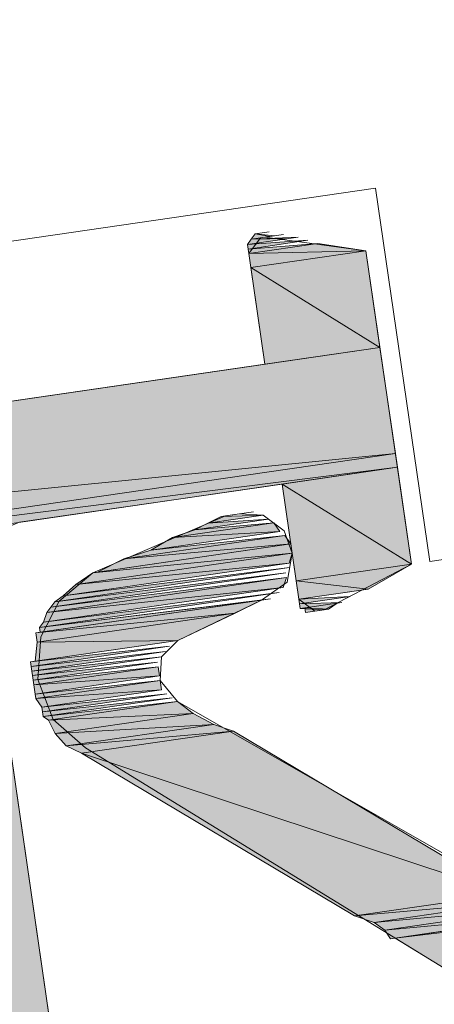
# Model space of a CAD drawing. Header units: millimetres. Extents: x 4450149 to 4451762, y 8380157 to 8380965.
# Tile 33 of 46: x 4451716 to 4451721, y 8380674 to 8380686. Entities that reach past the tile are written whole.
import ezdxf

# ---------------------------------------------------------------- set-up
doc = ezdxf.new("R2010")
doc.units = ezdxf.units.MM
doc.layers.add('Импорт в семействах', color=7, linetype='Continuous', lineweight=18)
doc.layers.add('Элементы узлов', color=7, linetype='Continuous', lineweight=18)

# ---------------------------------------------------------------- blocks, each defined once
blk = doc.blocks.new('Витражная стойка в сборе - Окно для витража_dwg-21250016-1-1')
at = {"layer": 'Импорт в семействах'}
for points in [[(4451718.801, 8380683.252), (4451718.848, 8380683.314), (4451719.019, 8380683.283)], [(4451718.755, 8380683.19), (4451718.801, 8380683.252), (4451719.244, 8380683.261)], [(4451718.763, 8380683.135), (4451718.755, 8380683.19), (4451719.469, 8380683.238)], [(4451718.771, 8380683.081), (4451718.763, 8380683.135), (4451719.586, 8380683.199)], [(4451718.771, 8380683.081), (4451719.586, 8380683.199), (4451720.153, 8380683.115)], [(4451718.794, 8380682.918), (4451718.771, 8380683.081), (4451720.153, 8380683.115)], [(4451720.319, 8380681.973), (4451718.794, 8380682.918), (4451720.153, 8380683.115)], [(4451718.96, 8380681.776), (4451718.794, 8380682.918), (4451720.319, 8380681.973)], [(4451692.485, 8380677.928), (4451720.319, 8380681.973), (4451720.501, 8380680.723), (4451701.093, 8380678.787)], [(4451692.667, 8380676.678), (4451692.485, 8380677.928), (4451720.501, 8380680.723), (4451701.093, 8380677.902)], [(4451712.238, 8380679.522), (4451720.501, 8380680.723), (4451720.525, 8380680.56)], [(4451712.261, 8380679.359), (4451712.238, 8380679.522), (4451720.525, 8380680.56)], [(4451720.691, 8380679.418), (4451719.166, 8380680.362), (4451720.525, 8380680.56)], [(4451719.332, 8380679.221), (4451719.166, 8380680.362), (4451720.691, 8380679.418)], [(4451718.134, 8380679.824), (4451718.289, 8380679.902), (4451719.004, 8380679.95)], [(4451718.289, 8380679.902), (4451718.444, 8380679.98), (4451718.941, 8380679.997)], [(4451717.87, 8380679.73), (4451718.134, 8380679.824), (4451719.066, 8380679.904)], [(4451717.87, 8380679.73), (4451719.066, 8380679.904), (4451719.136, 8380679.803)], [(4451717.295, 8380679.48), (4451717.614, 8380679.582), (4451719.198, 8380679.756)], [(4451717.295, 8380679.48), (4451719.198, 8380679.756), (4451719.268, 8380679.656)], [(4451717.614, 8380679.582), (4451717.87, 8380679.73), (4451719.136, 8380679.803)], [(4451716.931, 8380679.316), (4451719.268, 8380679.656), (4451719.284, 8380679.547)], [(4451716.985, 8380679.324), (4451717.295, 8380679.48), (4451719.268, 8380679.656)], [(4451716.729, 8380679.176), (4451716.931, 8380679.316), (4451719.284, 8380679.547)], [(4451716.729, 8380679.176), (4451719.284, 8380679.547), (4451719.246, 8380679.43)], [(4451716.481, 8380678.973), (4451716.582, 8380679.043), (4451719.253, 8380679.376)], [(4451716.582, 8380679.043), (4451716.729, 8380679.176), (4451719.246, 8380679.43)], [(4451720.179, 8380679.122), (4451719.332, 8380679.221), (4451720.691, 8380679.418)], [(4451716.692, 8380672.175), (4451714.134, 8380679.076), (4451715.657, 8380679.297)], [(4451716.388, 8380678.848), (4451716.434, 8380678.911), (4451719.215, 8380679.259)], [(4451716.388, 8380678.848), (4451719.215, 8380679.259), (4451719.176, 8380679.143)], [(4451716.434, 8380678.911), (4451716.481, 8380678.973), (4451719.207, 8380679.314)], [(4451716.349, 8380678.732), (4451716.388, 8380678.848), (4451719.176, 8380679.143)], [(4451719.363, 8380679.003), (4451719.332, 8380679.221), (4451720.179, 8380679.122)], [(4451716.303, 8380678.67), (4451716.349, 8380678.732), (4451719.13, 8380679.081)], [(4451716.311, 8380678.615), (4451716.303, 8380678.67), (4451719.029, 8380679.01)], [(4451719.371, 8380678.949), (4451719.363, 8380679.003), (4451719.969, 8380679.036)], [(4451716.257, 8380678.607), (4451718.92, 8380678.994), (4451718.61, 8380678.838)], [(4451719.379, 8380678.894), (4451719.371, 8380678.949), (4451719.868, 8380678.966)], [(4451719.713, 8380678.888), (4451719.433, 8380678.902), (4451719.814, 8380678.958)], [(4451719.441, 8380678.848), (4451719.433, 8380678.902), (4451719.713, 8380678.888)], [(4451716.272, 8380678.498), (4451716.257, 8380678.607), (4451718.61, 8380678.838)], [(4451716.272, 8380678.498), (4451718.61, 8380678.838), (4451717.935, 8380678.518)], [(4451716.203, 8380678.211), (4451716.195, 8380678.265), (4451717.834, 8380678.448)], [(4451716.25, 8380678.273), (4451716.272, 8380678.498), (4451717.935, 8380678.518)], [(4451716.211, 8380678.156), (4451716.203, 8380678.211), (4451717.788, 8380678.386)], [(4451716.219, 8380678.103), (4451716.211, 8380678.156), (4451717.741, 8380678.324)], [(4451720.499, 8380675.005), (4451743.224, 8380678.308), (4451743.303, 8380677.764)], [(4451716.227, 8380678.048), (4451716.219, 8380678.103), (4451717.695, 8380678.261)], [(4451716.235, 8380677.993), (4451716.227, 8380678.048), (4451717.703, 8380678.207)], [(4451716.235, 8380677.993), (4451717.703, 8380678.207), (4451717.718, 8380678.098)], [(4451716.25, 8380677.885), (4451716.235, 8380677.993), (4451717.718, 8380678.098)], [(4451716.258, 8380677.831), (4451716.25, 8380677.885), (4451717.726, 8380678.044)], [(4451716.258, 8380677.831), (4451717.726, 8380678.044), (4451717.742, 8380677.935)], [(4451716.329, 8380677.729), (4451716.258, 8380677.831), (4451717.742, 8380677.935)], [(4451716.336, 8380677.675), (4451716.329, 8380677.729), (4451717.804, 8380677.888)], [(4451716.344, 8380677.621), (4451716.336, 8380677.675), (4451717.867, 8380677.842)], [(4451716.407, 8380677.575), (4451716.344, 8380677.621), (4451717.929, 8380677.796)], [(4451716.407, 8380677.575), (4451717.929, 8380677.796), (4451718.116, 8380677.656)], [(4451721.231, 8380674.556), (4451720.499, 8380675.005), (4451743.303, 8380677.764)], [(4451716.485, 8380677.419), (4451716.407, 8380677.575), (4451718.116, 8380677.656)], [(4451716.485, 8380677.419), (4451718.116, 8380677.656), (4451718.357, 8380677.525)], [(4451716.617, 8380677.272), (4451716.485, 8380677.419), (4451718.357, 8380677.525)], [(4451716.617, 8380677.272), (4451718.357, 8380677.525), (4451718.59, 8380677.448)], [(4451716.796, 8380677.187), (4451716.617, 8380677.272), (4451718.59, 8380677.448)], [(4451721.811, 8380675.529), (4451716.796, 8380677.187), (4451718.59, 8380677.448)], [(4451720.017, 8380675.268), (4451716.796, 8380677.187), (4451721.811, 8380675.529)], [(4451720.017, 8380675.268), (4451721.811, 8380675.529), (4451721.99, 8380675.444)], [(4451720.25, 8380675.191), (4451720.017, 8380675.268), (4451721.99, 8380675.444)], [(4451720.25, 8380675.191), (4451721.99, 8380675.444), (4451722.278, 8380675.375)], [(4451720.375, 8380675.098), (4451720.25, 8380675.191), (4451722.278, 8380675.375)], [(4451720.375, 8380675.098), (4451722.278, 8380675.375), (4451722.511, 8380675.297)], [(4451720.445, 8380674.997), (4451720.375, 8380675.098), (4451722.511, 8380675.297)]]:
    blk.add_hatch(color=256, dxfattribs=at).paths.add_polyline_path(points)
for p, q in [((4451718.801, 8380683.252), (4451718.848, 8380683.314)), ((4451718.848, 8380683.314), (4451719.019, 8380683.283)), ((4451719.244, 8380683.261), (4451718.755, 8380683.19)), ((4451718.755, 8380683.19), (4451718.801, 8380683.252)), ((4451718.755, 8380683.19), (4451719.469, 8380683.238)), ((4451718.763, 8380683.135), (4451718.755, 8380683.19)), ((4451719.469, 8380683.238), (4451718.763, 8380683.135)), ((4451718.763, 8380683.135), (4451719.586, 8380683.199)), ((4451719.586, 8380683.199), (4451718.771, 8380683.081)), ((4451718.771, 8380683.081), (4451719.586, 8380683.199)), ((4451719.019, 8380683.283), (4451718.801, 8380683.252)), ((4451718.801, 8380683.252), (4451719.244, 8380683.261)), ((4451719.586, 8380683.199), (4451720.153, 8380683.115)), ((4451718.771, 8380683.081), (4451718.763, 8380683.135)), ((4451718.771, 8380683.081), (4451720.153, 8380683.115)), ((4451720.153, 8380683.115), (4451718.771, 8380683.081)), ((4451718.794, 8380682.918), (4451718.771, 8380683.081)), ((4451720.153, 8380683.115), (4451718.794, 8380682.918)), ((4451718.794, 8380682.918), (4451720.153, 8380683.115)), ((4451720.153, 8380683.115), (4451720.319, 8380681.973)), ((4451718.96, 8380681.776), (4451718.794, 8380682.918)), ((4451718.794, 8380682.918), (4451720.319, 8380681.973)), ((4451720.319, 8380681.973), (4451718.794, 8380682.918)), ((4451692.485, 8380677.928), (4451720.319, 8380681.973)), ((4451720.319, 8380681.973), (4451718.96, 8380681.776)), ((4451720.319, 8380681.973), (4451720.501, 8380680.723)), ((4451692.485, 8380677.928), (4451720.501, 8380680.723)), ((4451720.501, 8380680.723), (4451701.093, 8380677.902)), ((4451720.501, 8380680.723), (4451701.093, 8380678.787)), ((4451712.238, 8380679.522), (4451720.501, 8380680.723)), ((4451720.501, 8380680.723), (4451720.525, 8380680.56)), ((4451712.238, 8380679.522), (4451720.525, 8380680.56)), ((4451720.525, 8380680.56), (4451712.238, 8380679.522)), ((4451720.525, 8380680.56), (4451712.261, 8380679.359)), ((4451719.166, 8380680.362), (4451720.525, 8380680.56)), ((4451720.525, 8380680.56), (4451720.691, 8380679.418)), ((4451719.332, 8380679.221), (4451719.166, 8380680.362)), ((4451719.166, 8380680.362), (4451720.691, 8380679.418)), ((4451720.691, 8380679.418), (4451719.166, 8380680.362)), ((4451719.004, 8380679.95), (4451718.134, 8380679.824)), ((4451718.941, 8380679.997), (4451718.289, 8380679.902)), ((4451718.289, 8380679.902), (4451718.444, 8380679.98)), ((4451718.289, 8380679.902), (4451719.004, 8380679.95)), ((4451718.444, 8380679.98), (4451718.941, 8380679.997)), ((4451719.066, 8380679.904), (4451717.87, 8380679.73)), ((4451717.87, 8380679.73), (4451719.066, 8380679.904)), ((4451717.87, 8380679.73), (4451718.134, 8380679.824)), ((4451718.134, 8380679.824), (4451719.066, 8380679.904)), ((4451718.134, 8380679.824), (4451718.289, 8380679.902)), ((4451719.066, 8380679.904), (4451719.136, 8380679.803)), ((4451719.198, 8380679.756), (4451717.295, 8380679.48)), ((4451717.295, 8380679.48), (4451719.198, 8380679.756)), ((4451719.136, 8380679.803), (4451717.614, 8380679.582)), ((4451717.614, 8380679.582), (4451719.198, 8380679.756)), ((4451717.614, 8380679.582), (4451717.87, 8380679.73)), ((4451717.87, 8380679.73), (4451719.136, 8380679.803)), ((4451719.136, 8380679.803), (4451717.87, 8380679.73)), ((4451719.198, 8380679.756), (4451719.268, 8380679.656)), ((4451716.931, 8380679.316), (4451719.268, 8380679.656)), ((4451719.268, 8380679.656), (4451716.985, 8380679.324)), ((4451717.295, 8380679.48), (4451719.268, 8380679.656)), ((4451719.268, 8380679.656), (4451717.295, 8380679.48)), ((4451717.295, 8380679.48), (4451717.614, 8380679.582)), ((4451719.268, 8380679.656), (4451719.284, 8380679.547)), ((4451719.284, 8380679.547), (4451716.729, 8380679.176)), ((4451716.729, 8380679.176), (4451719.284, 8380679.547)), ((4451716.931, 8380679.316), (4451719.284, 8380679.547)), ((4451719.284, 8380679.547), (4451716.931, 8380679.316)), ((4451716.985, 8380679.324), (4451717.295, 8380679.48)), ((4451719.284, 8380679.547), (4451719.246, 8380679.43)), ((4451719.253, 8380679.376), (4451716.481, 8380678.973)), ((4451719.246, 8380679.43), (4451716.582, 8380679.043)), ((4451716.582, 8380679.043), (4451719.253, 8380679.376)), ((4451716.729, 8380679.176), (4451719.246, 8380679.43)), ((4451719.246, 8380679.43), (4451716.729, 8380679.176)), ((4451720.691, 8380679.418), (4451719.332, 8380679.221)), ((4451719.332, 8380679.221), (4451720.691, 8380679.418)), ((4451720.691, 8380679.418), (4451720.179, 8380679.122)), ((4451715.657, 8380679.297), (4451716.692, 8380672.175)), ((4451719.215, 8380679.259), (4451716.388, 8380678.848)), ((4451716.388, 8380678.848), (4451719.215, 8380679.259)), ((4451719.207, 8380679.314), (4451716.434, 8380678.911)), ((4451716.434, 8380678.911), (4451719.215, 8380679.259)), ((4451716.481, 8380678.973), (4451719.207, 8380679.314)), ((4451716.729, 8380679.176), (4451716.931, 8380679.316)), ((4451719.215, 8380679.259), (4451719.176, 8380679.143)), ((4451719.176, 8380679.143), (4451716.349, 8380678.732)), ((4451716.388, 8380678.848), (4451719.176, 8380679.143)), ((4451719.176, 8380679.143), (4451716.388, 8380678.848)), ((4451716.582, 8380679.043), (4451716.729, 8380679.176)), ((4451719.363, 8380679.003), (4451719.332, 8380679.221)), ((4451719.332, 8380679.221), (4451720.179, 8380679.122)), ((4451720.179, 8380679.122), (4451719.332, 8380679.221)), ((4451720.179, 8380679.122), (4451719.363, 8380679.003)), ((4451719.13, 8380679.081), (4451716.303, 8380678.67)), ((4451716.303, 8380678.67), (4451719.029, 8380679.01)), ((4451719.029, 8380679.01), (4451716.311, 8380678.615)), ((4451716.349, 8380678.732), (4451719.13, 8380679.081)), ((4451716.481, 8380678.973), (4451716.582, 8380679.043)), ((4451719.363, 8380679.003), (4451719.969, 8380679.036)), ((4451719.371, 8380678.949), (4451719.363, 8380679.003)), ((4451719.969, 8380679.036), (4451719.371, 8380678.949)), ((4451716.257, 8380678.607), (4451718.92, 8380678.994)), ((4451716.388, 8380678.848), (4451716.434, 8380678.911)), ((4451716.434, 8380678.911), (4451716.481, 8380678.973)), ((4451718.92, 8380678.994), (4451718.61, 8380678.838)), ((4451719.371, 8380678.949), (4451719.868, 8380678.966)), ((4451719.379, 8380678.894), (4451719.371, 8380678.949)), ((4451719.868, 8380678.966), (4451719.379, 8380678.894)), ((4451719.433, 8380678.902), (4451719.814, 8380678.958)), ((4451719.441, 8380678.848), (4451719.433, 8380678.902)), ((4451719.433, 8380678.902), (4451719.713, 8380678.888)), ((4451719.713, 8380678.888), (4451719.433, 8380678.902)), ((4451719.713, 8380678.888), (4451719.441, 8380678.848)), ((4451719.814, 8380678.958), (4451719.713, 8380678.888)), ((4451716.257, 8380678.607), (4451718.61, 8380678.838)), ((4451718.61, 8380678.838), (4451716.257, 8380678.607)), ((4451718.61, 8380678.838), (4451716.272, 8380678.498)), ((4451716.272, 8380678.498), (4451718.61, 8380678.838)), ((4451716.349, 8380678.732), (4451716.388, 8380678.848)), ((4451718.61, 8380678.838), (4451717.935, 8380678.518)), ((4451716.303, 8380678.67), (4451716.349, 8380678.732)), ((4451716.311, 8380678.615), (4451716.303, 8380678.67)), ((4451716.272, 8380678.498), (4451716.257, 8380678.607)), ((4451716.195, 8380678.265), (4451717.834, 8380678.448)), ((4451717.834, 8380678.448), (4451716.203, 8380678.211)), ((4451717.935, 8380678.518), (4451716.25, 8380678.273)), ((4451716.25, 8380678.273), (4451716.272, 8380678.498)), ((4451716.272, 8380678.498), (4451717.935, 8380678.518)), ((4451717.935, 8380678.518), (4451716.272, 8380678.498)), ((4451716.203, 8380678.211), (4451717.788, 8380678.386)), ((4451717.788, 8380678.386), (4451716.211, 8380678.156)), ((4451716.211, 8380678.156), (4451717.741, 8380678.324)), ((4451717.741, 8380678.324), (4451716.219, 8380678.103)), ((4451720.499, 8380675.005), (4451743.224, 8380678.308)), ((4451716.203, 8380678.211), (4451716.195, 8380678.265)), ((4451716.211, 8380678.156), (4451716.203, 8380678.211)), ((4451716.219, 8380678.103), (4451717.695, 8380678.261)), ((4451717.695, 8380678.261), (4451716.227, 8380678.048)), ((4451716.227, 8380678.048), (4451717.703, 8380678.207)), ((4451717.703, 8380678.207), (4451716.235, 8380677.993)), ((4451716.235, 8380677.993), (4451717.703, 8380678.207)), ((4451717.703, 8380678.207), (4451717.718, 8380678.098)), ((4451716.219, 8380678.103), (4451716.211, 8380678.156)), ((4451716.227, 8380678.048), (4451716.219, 8380678.103)), ((4451716.235, 8380677.993), (4451717.718, 8380678.098)), ((4451717.718, 8380678.098), (4451716.235, 8380677.993)), ((4451717.718, 8380678.098), (4451716.25, 8380677.885)), ((4451716.235, 8380677.993), (4451716.227, 8380678.048)), ((4451716.25, 8380677.885), (4451716.235, 8380677.993)), ((4451716.25, 8380677.885), (4451717.726, 8380678.044)), ((4451717.726, 8380678.044), (4451716.258, 8380677.831)), ((4451716.258, 8380677.831), (4451717.726, 8380678.044)), ((4451717.726, 8380678.044), (4451717.742, 8380677.935)), ((4451716.258, 8380677.831), (4451716.25, 8380677.885)), ((4451716.258, 8380677.831), (4451717.742, 8380677.935)), ((4451717.742, 8380677.935), (4451716.258, 8380677.831)), ((4451717.742, 8380677.935), (4451716.329, 8380677.729)), ((4451716.329, 8380677.729), (4451717.804, 8380677.888)), ((4451717.804, 8380677.888), (4451716.336, 8380677.675)), ((4451716.336, 8380677.675), (4451717.867, 8380677.842)), ((4451717.867, 8380677.842), (4451716.344, 8380677.621)), ((4451716.329, 8380677.729), (4451716.258, 8380677.831)), ((4451716.336, 8380677.675), (4451716.329, 8380677.729)), ((4451716.344, 8380677.621), (4451717.929, 8380677.796)), ((4451717.929, 8380677.796), (4451716.407, 8380677.575)), ((4451716.407, 8380677.575), (4451717.929, 8380677.796)), ((4451717.929, 8380677.796), (4451718.116, 8380677.656)), ((4451720.499, 8380675.005), (4451743.303, 8380677.764)), ((4451743.303, 8380677.764), (4451720.499, 8380675.005)), ((4451716.344, 8380677.621), (4451716.336, 8380677.675)), ((4451716.407, 8380677.575), (4451716.344, 8380677.621)), ((4451716.407, 8380677.575), (4451718.116, 8380677.656)), ((4451718.116, 8380677.656), (4451716.407, 8380677.575)), ((4451718.116, 8380677.656), (4451716.485, 8380677.419)), ((4451716.485, 8380677.419), (4451718.116, 8380677.656)), ((4451718.116, 8380677.656), (4451718.357, 8380677.525)), ((4451716.485, 8380677.419), (4451716.407, 8380677.575)), ((4451716.485, 8380677.419), (4451718.357, 8380677.525)), ((4451718.357, 8380677.525), (4451716.485, 8380677.419)), ((4451718.357, 8380677.525), (4451716.617, 8380677.272)), ((4451716.617, 8380677.272), (4451718.357, 8380677.525)), ((4451718.357, 8380677.525), (4451718.59, 8380677.448)), ((4451716.617, 8380677.272), (4451716.485, 8380677.419)), ((4451716.617, 8380677.272), (4451718.59, 8380677.448)), ((4451718.59, 8380677.448), (4451716.617, 8380677.272)), ((4451718.59, 8380677.448), (4451716.796, 8380677.187)), ((4451716.796, 8380677.187), (4451718.59, 8380677.448)), ((4451718.59, 8380677.448), (4451721.811, 8380675.529)), ((4451716.796, 8380677.187), (4451716.617, 8380677.272)), ((4451720.017, 8380675.268), (4451716.796, 8380677.187)), ((4451716.796, 8380677.187), (4451721.811, 8380675.529)), ((4451721.811, 8380675.529), (4451716.796, 8380677.187)), ((4451721.811, 8380675.529), (4451720.017, 8380675.268)), ((4451720.017, 8380675.268), (4451721.811, 8380675.529)), ((4451720.017, 8380675.268), (4451721.99, 8380675.444)), ((4451721.99, 8380675.444), (4451720.017, 8380675.268)), ((4451721.99, 8380675.444), (4451720.25, 8380675.191)), ((4451720.25, 8380675.191), (4451721.99, 8380675.444)), ((4451720.25, 8380675.191), (4451722.278, 8380675.375)), ((4451722.278, 8380675.375), (4451720.25, 8380675.191)), ((4451722.278, 8380675.375), (4451720.375, 8380675.098)), ((4451720.375, 8380675.098), (4451722.278, 8380675.375)), ((4451720.375, 8380675.098), (4451722.511, 8380675.297)), ((4451722.511, 8380675.297), (4451720.375, 8380675.098)), ((4451722.511, 8380675.297), (4451720.445, 8380674.997)), ((4451720.25, 8380675.191), (4451720.017, 8380675.268)), ((4451720.375, 8380675.098), (4451720.25, 8380675.191)), ((4451720.445, 8380674.997), (4451720.375, 8380675.098)), ((4451721.231, 8380674.556), (4451720.499, 8380675.005))]:
    blk.add_line(p, q, dxfattribs=at)
at = {"layer": 'Импорт в семействах', "flags": 128}
for points in [[(4451711.277, 8380710.58), (4451712.309, 8380710.731), (4451712.602, 8380708.719), (4451711.569, 8380708.569), (4451715.267, 8380683.126), (4451720.268, 8380683.853), (4451720.908, 8380679.45), (4451728.682, 8380680.58), (4451723.475, 8380716.406), (4451710.7, 8380714.549)], [(4451716.985, 8380679.324), (4451719.268, 8380679.656), (4451716.931, 8380679.316), (4451716.985, 8380679.324), (4451719.268, 8380679.656)], [(4451716.729, 8380679.176), (4451719.284, 8380679.547), (4451716.729, 8380679.176), (4451719.284, 8380679.547)], [(4451716.582, 8380679.043), (4451719.246, 8380679.43), (4451716.582, 8380679.043), (4451719.246, 8380679.43)], [(4451719.363, 8380679.003), (4451720.07, 8380679.106), (4451719.363, 8380679.003), (4451720.179, 8380679.122), (4451720.07, 8380679.106)], [(4451716.227, 8380678.048), (4451717.695, 8380678.261), (4451716.227, 8380678.048), (4451717.695, 8380678.261)], [(4451716.258, 8380677.831), (4451717.726, 8380678.044), (4451716.258, 8380677.831), (4451717.726, 8380678.044)], [(4451716.344, 8380677.621), (4451717.867, 8380677.842), (4451716.344, 8380677.621), (4451717.867, 8380677.842)], [(4451720.445, 8380674.997), (4451722.783, 8380675.337), (4451720.499, 8380675.005), (4451720.445, 8380674.997), (4451722.783, 8380675.337)]]:
    blk.add_lwpolyline(points, close=True, dxfattribs=at)
for points in [[(4451719.659, 8380678.88), (4451720.691, 8380679.418), (4451720.153, 8380683.115), (4451718.964, 8380683.275), (4451718.91, 8380683.267), (4451718.771, 8380683.081), (4451718.96, 8380681.776), (4451715.372, 8380681.254)], [(4451718.902, 8380683.322), (4451718.956, 8380683.33), (4451718.902, 8380683.322), (4451718.956, 8380683.33), (4451718.902, 8380683.322), (4451718.956, 8380683.33), (4451718.902, 8380683.322), (4451719.011, 8380683.337), (4451718.848, 8380683.314), (4451718.902, 8380683.322), (4451719.011, 8380683.337), (4451718.902, 8380683.322), (4451719.011, 8380683.337), (4451718.848, 8380683.314), (4451719.011, 8380683.337), (4451718.848, 8380683.314), (4451719.073, 8380683.291), (4451718.801, 8380683.252), (4451719.073, 8380683.291), (4451718.801, 8380683.252), (4451719.182, 8380683.307), (4451718.801, 8380683.252), (4451719.182, 8380683.307), (4451718.801, 8380683.252), (4451719.353, 8380683.277), (4451718.755, 8380683.19), (4451719.353, 8380683.277), (4451718.755, 8380683.19)], [(4451721.231, 8380674.556), (4451716.843, 8380677.249), (4451716.461, 8380677.583), (4451716.281, 8380678.056), (4451716.319, 8380678.561), (4451716.535, 8380678.981), (4451716.931, 8380679.316), (4451718.498, 8380679.988), (4451718.662, 8380680.011), (4451718.941, 8380679.997), (4451719.19, 8380679.811), (4451719.284, 8380679.547), (4451719.223, 8380679.205), (4451718.92, 8380678.994), (4451717.935, 8380678.518), (4451717.741, 8380678.324), (4451717.726, 8380678.044), (4451717.929, 8380677.796), (4451721.803, 8380675.583)], [(4451722.479, 8380659.472), (4451723.511, 8380660.011), (4451722.982, 8380663.653), (4451721.785, 8380663.867), (4451721.731, 8380663.859), (4451721.591, 8380663.672), (4451721.789, 8380662.313), (4451718.682, 8380661.917), (4451718.332, 8380662.033), (4451718.122, 8380662.336), (4451717, 8380670.055), (4451716.626, 8380670.334), (4451716.5, 8380671.204), (4451716.779, 8380671.577), (4451715.649, 8380679.352), (4451715.664, 8380679.631), (4451715.857, 8380679.826), (4451716.067, 8380679.912), (4451719.166, 8380680.362), (4451719.363, 8380679.003), (4451719.55, 8380678.864), (4451719.604, 8380678.872)], [(4451718.498, 8380679.988), (4451718.825, 8380680.035), (4451718.498, 8380679.988), (4451718.444, 8380679.98), (4451718.825, 8380680.035), (4451718.553, 8380679.996), (4451718.77, 8380680.027), (4451718.553, 8380679.996), (4451718.498, 8380679.988), (4451718.77, 8380680.027), (4451718.553, 8380679.996), (4451718.716, 8380680.019), (4451718.553, 8380679.996), (4451718.662, 8380680.011), (4451718.716, 8380680.019), (4451718.553, 8380679.996), (4451718.662, 8380680.011), (4451718.553, 8380679.996)], [(4451716.303, 8380678.67), (4451719.13, 8380679.081), (4451716.303, 8380678.67), (4451719.13, 8380679.081), (4451716.303, 8380678.67), (4451718.92, 8380678.994), (4451716.257, 8380678.607), (4451716.311, 8380678.615), (4451719.029, 8380679.01), (4451718.92, 8380678.994), (4451716.311, 8380678.615)], [(4451719.604, 8380678.872), (4451719.55, 8380678.864), (4451719.604, 8380678.872), (4451719.55, 8380678.864), (4451719.604, 8380678.872), (4451719.496, 8380678.856), (4451719.604, 8380678.872), (4451719.659, 8380678.88), (4451719.496, 8380678.856), (4451719.55, 8380678.864), (4451719.604, 8380678.872), (4451719.496, 8380678.856), (4451719.659, 8380678.88), (4451719.496, 8380678.856), (4451719.659, 8380678.88), (4451719.441, 8380678.848), (4451719.659, 8380678.88), (4451719.441, 8380678.848), (4451719.496, 8380678.856), (4451719.659, 8380678.88), (4451719.441, 8380678.848), (4451719.659, 8380678.88), (4451719.713, 8380678.888), (4451719.441, 8380678.848), (4451719.659, 8380678.88), (4451719.379, 8380678.894), (4451719.814, 8380678.958), (4451719.868, 8380678.966), (4451719.379, 8380678.894), (4451719.433, 8380678.902), (4451719.814, 8380678.958), (4451719.379, 8380678.894)], [(4451716.25, 8380678.273), (4451717.88, 8380678.51), (4451716.195, 8380678.265), (4451716.25, 8380678.273), (4451717.935, 8380678.518), (4451717.88, 8380678.51), (4451716.25, 8380678.273), (4451717.88, 8380678.51), (4451716.195, 8380678.265), (4451717.88, 8380678.51), (4451716.195, 8380678.265)]]:
    blk.add_lwpolyline(points, dxfattribs=at)
blk = doc.blocks.new('Витражная стойка в сборе - Витражная стойка в сборе-21069598-1-1')
blk.add_blockref('Витражная стойка в сборе - Окно для витража_dwg-21250016-1-1', (0, 0))

msp = doc.modelspace()

# ---------------------------------------------------------------- block references
at = {"layer": 'Элементы узлов'}
msp.add_blockref('Витражная стойка в сборе - Витражная стойка в сборе-21069598-1-1', (0, 0), dxfattribs=at)

doc.saveas('drawing.dxf')
